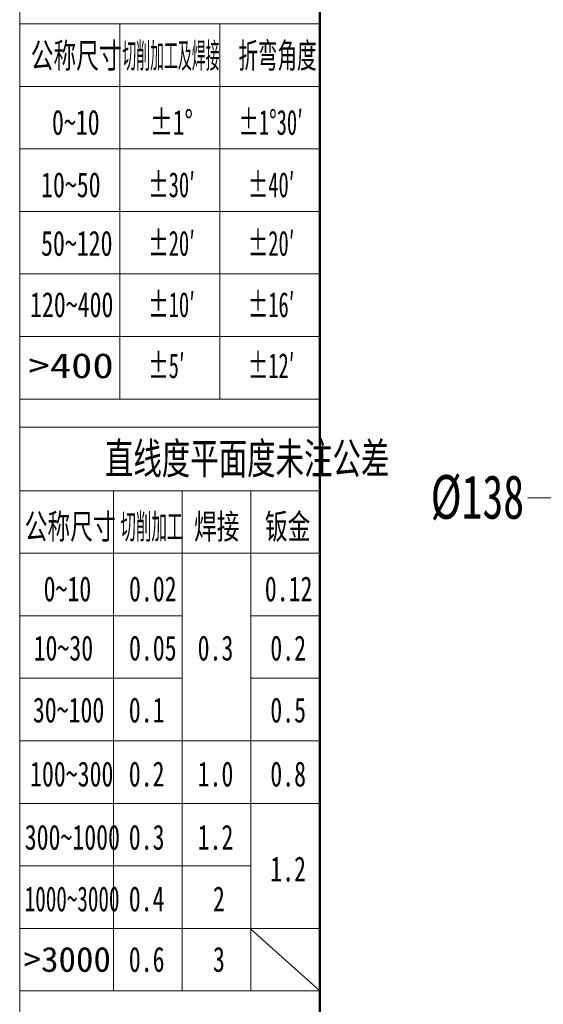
# Model space of a CAD drawing. Header units: millimetres. Extents: x 0 to 840, y 0 to 594.
# Tile 3 of 28: x 0 to 84, y 311 to 468. Entities that reach past the tile are written whole.
import ezdxf

# ---------------------------------------------------------------- set-up
doc = ezdxf.new("R2010")
doc.units = ezdxf.units.MM
doc.layers.get('0').update_dxf_attribs({"lineweight": 18})
doc.layers.add('标注层', color=150, linetype='Continuous', lineweight=18)
doc.styles.add('SLDTEXTSTYLE0', font='txt', dxfattribs={"width": 0.7})
doc.styles.add('SLDTEXTSTYLE1', font='txt', dxfattribs={"width": 0.7})
doc.styles.add('SLDTEXTSTYLE10', font='txt', dxfattribs={"width": 1.253219})
doc.styles.add('SLDTEXTSTYLE11', font='txt', dxfattribs={"width": 0.477371})
doc.styles.add('SLDTEXTSTYLE12', font='txt', dxfattribs={"width": 0.618901})
doc.styles.add('SLDTEXTSTYLE5', font='txt', dxfattribs={"width": 0.677991})
doc.styles.add('SLDTEXTSTYLE7', font='txt', dxfattribs={"width": 1.026693})
doc.styles.add('SLDTEXTSTYLE8', font='txt', dxfattribs={"width": 0.601124})
doc.styles.add('SLDTEXTSTYLE9', font='txt', dxfattribs={"width": 0.427578})
doc.dimstyles.new('SLDDIMSTYLE1', dxfattribs={"dimtxt": 7, "dimasz": 4, "dimexe": 0, "dimexo": 0.0625, "dimgap": 1.75, "dimtad": 0, "dimtih": 1, "dimtoh": 1, "dimdec": 0, "dimlfac": 10, "dimrnd": 1e-09, "dimzin": 12, "dimdsep": 46, "dimtxsty": 'SLDTEXTSTYLE1', "dimcen": 0, "dimdle": 8, "dimadec": 0, "dimazin": 3, "dimtfac": 1, "dimtdec": 3, "dimtofl": 0, "dimtmove": 0, "dimatfit": 3, "dimfxl": 1, "dimfrac": 2, "dimtolj": 1, "dimarcsym": 0})

# ---------------------------------------------------------------- blocks, each defined once
blk = doc.blocks.new('*X34')
at = {"layer": '标注层', "linetype": 'Continuous'}
blk.add_hatch(color=0, dxfattribs=at).paths.add_polyline_path([(104.58, 379.77), (101.66, 382.58), (100.9, 381.48)], flags=0)
at = {"layer": '标注层', "color": 0, "linetype": 'Continuous'}
for q in [(81.29, 391.78), (104.58, 379.77)]:
    blk.add_line((87.07, 391.78), q, dxfattribs=at)
at = {"layer": '标注层', "color": 0, "insert": (73.22, 391.78), "char_height": 7, "width": 28.7978, "attachment_point": 5, "style": 'SLDTEXTSTYLE1'}
blk.add_mtext('%%C138', dxfattribs=at)

msp = doc.modelspace()

# ---------------------------------------------------------------- linework, layer by layer
at = {"color": 7, "linetype": 'Continuous', "lineweight": 18}
msp.add_line((0, 594.4), (0, 0.4), dxfattribs=at)
at = {"color": 1, "linetype": 'Continuous', "lineweight": 18}
for p, q in [((0, 581.58), (0, 0.4)), ((15.99, 467.59), (0, 467.59)), ((15.99, 467.59), (15.99, 407.59)), ((15.99, 467.59), (31.99, 467.59)), ((31.99, 467.59), (31.99, 407.59)), ((31.99, 467.59), (47.99, 467.59)), ((0, 457.59), (47.99, 457.59)), ((0, 447.59), (47.99, 447.59)), ((0, 437.59), (47.99, 437.59)), ((0, 427.59), (47.99, 427.59)), ((0, 417.59), (47.99, 417.59)), ((0, 407.59), (47.99, 407.59)), ((0, 403.08), (47.99, 403.08)), ((14.99, 392.91), (0, 392.91)), ((14.99, 392.91), (14.99, 312.91)), ((25.99, 392.91), (14.99, 392.91)), ((25.99, 392.91), (25.99, 312.91)), ((36.99, 392.91), (25.99, 392.91)), ((36.99, 392.91), (36.99, 312.91)), ((36.99, 392.91), (47.99, 392.91)), ((0, 382.91), (47.99, 382.91)), ((0, 372.91), (25.99, 372.91)), ((36.99, 372.91), (47.99, 372.91)), ((0, 362.91), (25.99, 362.91)), ((36.99, 362.91), (47.99, 362.91)), ((0, 352.91), (47.99, 352.91)), ((0, 342.91), (47.99, 342.91)), ((-0.01, 332.91), (36.99, 332.91)), ((0, 322.91), (47.99, 322.91)), ((36.99, 322.79), (47.99, 312.91)), ((0, 312.91), (47.99, 312.91))]:
    msp.add_line(p, q, dxfattribs=at)
at = {"color": 7, "linetype": 'Continuous', "lineweight": 50}
msp.add_line((47.99, 11.58), (47.99, 581.58), dxfattribs=at)

# ---------------------------------------------------------------- texts
at = {"layer": '标注层', "color": 1}
for s, insert, char_height, width, attachment_point, style in [('公称尺寸', (1.75, 464.53), 4, 31.0346, 1, 'SLDTEXTSTYLE0'), ('切削加工及焊接', (16.41, 464.53), 4, 33.8813, 1, 'SLDTEXTSTYLE9'), ('折弯角度', (34.99, 464.53), 4, 26.7853, 1, 'SLDTEXTSTYLE8'), ('0~10', (5.16, 453.85), 4, 15.2358, 1, 'SLDTEXTSTYLE1'), ('%%P1%%D', (20.82, 453.85), 4, 13.2416, 1, 'SLDTEXTSTYLE5'), ('%%P1%%D30′', (34.99, 453.85), 4, 25.1196, 1, 'SLDTEXTSTYLE8'), ('%%P30′', (20.56, 443.87), 4, 14.8031, 1, 'SLDTEXTSTYLE8'), ('%%P40′', (36.49, 443.87), 4, 14.8031, 1, 'SLDTEXTSTYLE8'), ('10~50', (3.41, 443.87), 4, 18.7084, 1, 'SLDTEXTSTYLE1'), ('%%P20′', (20.56, 434.5), 4, 14.8031, 1, 'SLDTEXTSTYLE8'), ('%%P20′', (36.49, 434.5), 4, 14.8031, 1, 'SLDTEXTSTYLE8'), ('50~120', (3.41, 434.5), 4, 23.1508, 1, 'SLDTEXTSTYLE1'), ('120~400', (1.65, 424.69), 4, 26.7173, 1, 'SLDTEXTSTYLE1'), ('%%P10′', (20.56, 424.69), 4, 14.8031, 1, 'SLDTEXTSTYLE8'), ('%%P16′', (36.49, 424.69), 4, 14.8031, 1, 'SLDTEXTSTYLE8'), ('>400', (1.4, 414.93), 4, 26.9967, 1, 'SLDTEXTSTYLE10'), ('%%P5′', (20.56, 414.93), 4, 11.3643, 1, 'SLDTEXTSTYLE8'), ('%%P12′', (36.49, 414.93), 4, 14.8031, 1, 'SLDTEXTSTYLE8'), ('直线度平面度未注公差', (36.38, 400.58), 5, 99.095, 2, 'SLDTEXTSTYLE0'), ('公称尺寸', (0.79, 389.2), 4, 31.0346, 1, 'SLDTEXTSTYLE0'), ('切削加工', (16.1, 389.2), 4, 21.3564, 1, 'SLDTEXTSTYLE11'), ('焊接', (27.89, 389.2), 4, 15.3609, 1, 'SLDTEXTSTYLE0'), ('钣金', (39.22, 389.2), 4, 15.4235, 1, 'SLDTEXTSTYLE0'), ('0~10', (3.82, 379.22), 4, 15.2358, 1, 'SLDTEXTSTYLE1'), ('0.02', (17.48, 379.22), 4, 15.1419, 1, 'SLDTEXTSTYLE1'), ('0.12', (39.21, 379.22), 4, 15.1419, 1, 'SLDTEXTSTYLE1'), ('10~30', (2.22, 369.76), 4, 18.7084, 1, 'SLDTEXTSTYLE1'), ('0.05', (17.48, 369.76), 4, 15.1419, 1, 'SLDTEXTSTYLE1'), ('0.3', (28.46, 369.76), 4, 11.1374, 1, 'SLDTEXTSTYLE1'), ('0.2', (40.09, 369.76), 4, 11.1374, 1, 'SLDTEXTSTYLE1'), ('30~100', (2.1, 359.85), 4, 23.1508, 1, 'SLDTEXTSTYLE1'), ('0.1', (17.45, 359.85), 4, 10.8246, 1, 'SLDTEXTSTYLE1'), ('0.5', (40.09, 359.85), 4, 11.1374, 1, 'SLDTEXTSTYLE1'), ('100~300', (1.65, 349.61), 4, 26.7173, 1, 'SLDTEXTSTYLE1'), ('0.2', (17.45, 349.61), 4, 11.1374, 1, 'SLDTEXTSTYLE1'), ('1.0', (28.46, 349.61), 4, 10.6994, 1, 'SLDTEXTSTYLE1'), ('0.8', (40.09, 349.61), 4, 11.1687, 1, 'SLDTEXTSTYLE1'), ('300~1000', (0.8, 339.49), 4, 31.1598, 1, 'SLDTEXTSTYLE1'), ('0.3', (17.45, 339.49), 4, 11.1374, 1, 'SLDTEXTSTYLE1'), ('1.2', (28.46, 339.49), 4, 10.6056, 1, 'SLDTEXTSTYLE1'), ('1.2', (40.08, 334.42), 4, 10.6056, 1, 'SLDTEXTSTYLE1'), ('1000~3000', (0.8, 329.63), 4, 30.703, 1, 'SLDTEXTSTYLE12'), ('0.4', (17.45, 329.63), 4, 11.3564, 1, 'SLDTEXTSTYLE1'), ('2', (30.91, 329.63), 4, 3.0972, 1, 'SLDTEXTSTYLE1'), ('>3000', (0.62, 319.96), 4, 27.9903, 1, 'SLDTEXTSTYLE7'), ('0.6', (17.45, 319.96), 4, 11.2313, 1, 'SLDTEXTSTYLE1'), ('3', (30.91, 319.96), 4, 3.0346, 1, 'SLDTEXTSTYLE1')]:
    msp.add_mtext(s, dxfattribs=dict(at, insert=insert, char_height=char_height, width=width, attachment_point=attachment_point, style=style))

# ---------------------------------------------------------------- dimensions: what is measured, and where the dimension line sits
at = {"layer": '标注层', "color": 7}
dim = msp.add_diameter_dim_2p(p1=(127.34, 364.16), p2=(104.58, 379.77), dimstyle='SLDDIMSTYLE1', override={"dimpost": '%%C<>', "dimsah": 1}, dxfattribs=at)
dim.commit()
dim.dimension.update_dxf_attribs({"geometry": '*X34', "text_midpoint": (87.07, 391.78), "dimtype": 163})

doc.saveas('drawing.dxf')
